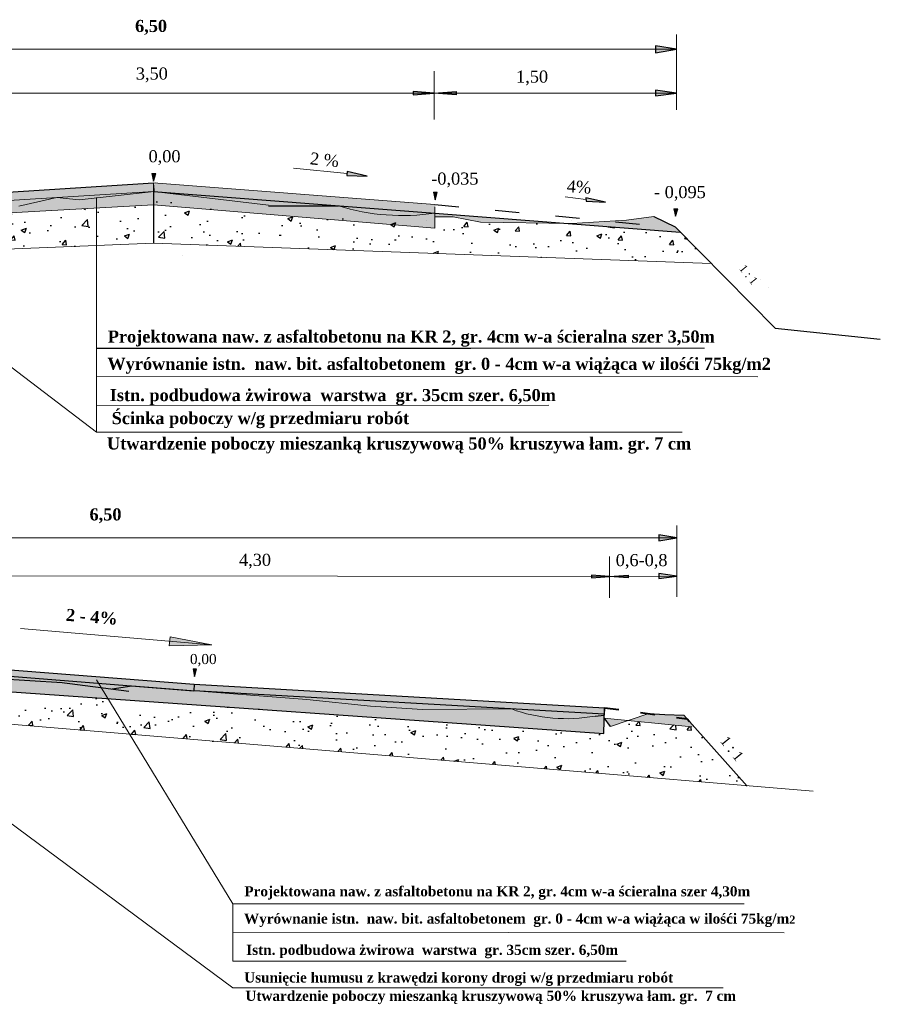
# Model space of a CAD drawing. Header units: millimetres. Extents: x 86 to 455, y 484 to 731.
import ezdxf

# ---------------------------------------------------------------- set-up
doc = ezdxf.new("R2010")
doc.units = ezdxf.units.MM
doc.linetypes.add('ACAD_ISO03W100', pattern=[30, 12, -18])
pattern_1 = [(37.50000000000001, (-17.79225462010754, 0), (-1.600031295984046, 48.94132373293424), [0, -38.608, 0, -43.18, 0, -41.275]), (7.499999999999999, (-17.79225462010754, 0), (44.95232831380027, 71.68251005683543), [0, -20.828, 0, -34.798, 0, -13.335]), (327.5, (-49.03425462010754, 0), (79.0992370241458, 0.1437184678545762), [0, -12.7, 0, -45.72, 0, -59.69]), (317.5, (-49.03425462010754, 0), (76.35564524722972, 22.29293232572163), [0, -6.35, 0, -29.972, 0, -34.29])]
pattern_2 = [(49.99999999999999, (-17.79225462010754, 0), (12.75292682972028, -1.115735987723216), [1.3335, -14.6685]), (355, (-17.79225462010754, 0), (-2.467039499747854, 13.37397916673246), [1.0668, -11.7348408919]), (100.4514447, (-16.72951413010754, -0.092977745), (10.28588729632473, 12.25824263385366), [1.133300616, -12.466317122]), (46.18420000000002, (-17.79225462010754, 3.556), (18.9755328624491, -2.942962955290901), [2.000249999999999, -22.00275]), (96.63555760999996, (-16.21096162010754, 3.310755), (16.61828938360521, 17.31982872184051), [1.6999516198, -18.6994925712]), (351.1841511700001, (-17.79225462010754, 3.556), (16.61828938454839, 17.31982872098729), [1.6001976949, -17.6021812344]), (21, (-16.01425462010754, 2.667), (10.61300738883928, -7.158563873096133), [1.3335, -14.6685]), (326.0000000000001, (-16.01425462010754, 2.667), (4.326141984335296, 12.89315762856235), [1.0668, -11.7348]), (71.45144499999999, (-15.12983733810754, 2.070453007), (14.93914934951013, 5.734593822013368), [1.133300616, -12.466295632]), (37.50000000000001, (-17.79225462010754, 0), (0.2162022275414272, 5.918852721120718), [0, -11.59256, 0, -11.9126, 0, -11.77925]), (7.499999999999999, (-17.79225462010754, 0), (4.677376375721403, 7.012640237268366), [0, -6.79196, 0, -11.32586, 0, -4.489450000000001]), (327.5, (-21.75719462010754, 0), (9.491341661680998, -0.4010120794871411), [0, -4.445, 0, -13.8684, 0, -18.4023]), (317.5, (-23.53519462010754, 0), (10.36904269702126, 1.779854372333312), [0, -5.7785, 0, -9.210040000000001, 0, -13.0683])]
pattern_3 = [(49.99999999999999, (0, 0), (12.75292682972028, -1.115735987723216), [1.3335, -14.6685]), (355, (0, 0), (-2.467039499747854, 13.37397916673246), [1.0668, -11.7348408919]), (100.4514447, (1.06274049, -0.092977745), (10.28588729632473, 12.25824263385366), [1.133300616, -12.466317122]), (46.18420000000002, (0, 3.556), (18.9755328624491, -2.942962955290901), [2.00025, -22.00275]), (96.63555760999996, (1.581293, 3.310755), (16.61828938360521, 17.31982872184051), [1.6999516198, -18.6994925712]), (351.1841511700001, (0, 3.556), (16.61828938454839, 17.31982872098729), [1.6001976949, -17.6021812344]), (21, (1.778, 2.667), (10.61300738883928, -7.158563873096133), [1.3335, -14.6685]), (326.0000000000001, (1.778, 2.667), (4.326141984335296, 12.89315762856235), [1.0668, -11.7348]), (71.45144499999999, (2.662417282, 2.070453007), (14.93914934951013, 5.734593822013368), [1.133300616, -12.466295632]), (37.50000000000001, (0, 0), (0.2162022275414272, 5.918852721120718), [0, -11.59256, 0, -11.9126, 0, -11.77925]), (7.499999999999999, (0, 0), (4.677376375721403, 7.012640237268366), [0, -6.79196, 0, -11.32586, 0, -4.489450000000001]), (327.5, (-3.96494, 0), (9.491341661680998, -0.4010120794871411), [0, -4.445, 0, -13.8684, 0, -18.4023]), (317.5, (-5.742940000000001, 0), (10.36904269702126, 1.779854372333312), [0, -5.7785, 0, -9.210040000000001, 0, -13.0683])]

msp = doc.modelspace()

# ---------------------------------------------------------------- hatches: boundary and pattern name
for points in [[(404.1557955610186, 723.7399739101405), (398.9251593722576, 724.5632510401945), (398.9251593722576, 722.879315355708)], [(404.1557955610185, 712.8162603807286), (398.9281167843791, 713.6128985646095), (398.9281167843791, 712.1480830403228)], [(275.0107268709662, 692.9002808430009), (274.0549551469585, 692.900280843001), (274.4701483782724, 691.0315093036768)], [(322.4458013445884, 693.4323423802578), (322.434062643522, 692.4551043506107), (327.4031967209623, 692.2990206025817)], [(344.8288868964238, 688.278212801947), (343.8731151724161, 688.2782128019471), (344.28830840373, 686.4094412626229)], [(381.6817056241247, 686.927375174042), (381.7136730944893, 686.0558879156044), (386.5443236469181, 685.8070471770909)], [(404.4727090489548, 684.1813529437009), (403.5169373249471, 684.181352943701), (403.932130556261, 682.3125814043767)], [(404.2103562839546, 602.588348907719), (399.7643155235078, 603.2881344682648), (399.7643155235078, 601.8567891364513)], [(404.2103562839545, 593.0398386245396), (399.766829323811, 593.7169810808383), (399.766829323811, 592.4718878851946)], [(285.1219756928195, 570.0462953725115), (284.309569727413, 570.0462953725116), (284.6624839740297, 568.1975628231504)]]:
    msp.add_hatch(color=256).paths.add_polyline_path(points)
h = msp.add_hatch(color=256)
h.paths.add_polyline_path([(338.866096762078, 713.2307567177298), (338.866096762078, 712.8162603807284), (344.063702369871, 712.8162603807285)])
h.paths.add_polyline_path([(344.0637023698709, 712.8162603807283), (338.866096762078, 712.8162603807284), (338.8660967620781, 712.4144693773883)])
h = msp.add_hatch(color=256)
h.paths.add_polyline_path([(349.5333039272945, 713.2562513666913), (344.0637023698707, 712.8162603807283), (349.5333039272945, 712.8162603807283)])
h.paths.add_polyline_path([(349.5333039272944, 712.8162603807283), (344.0637023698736, 712.8162603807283), (349.5333039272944, 712.4124462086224)])
at = {"linetype": 'ACAD_ISO03W100', "lineweight": 30, "ltscale": 0.5}
h = msp.add_hatch(color=25, dxfattribs=at)
h.dxf.hatch_style = 1
h.paths.add_polyline_path([(204.7013422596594, 686.1136871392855), (204.8458655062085, 684.0802878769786), (274.4596526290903, 688.4701268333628), (274.4720648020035, 690.5989925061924)])
at = {"lineweight": 30, "ltscale": 0.5}
h = msp.add_hatch(color=25, dxfattribs=at)
h.dxf.hatch_style = 1
h.paths.add_polyline_path([(344.2303378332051, 683.0978594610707), (344.2356050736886, 685.2478207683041), (274.4720648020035, 690.5989925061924), (274.4596526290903, 688.4701268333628)])
at = {"linetype": 'ACAD_ISO03W100', "lineweight": 30, "ltscale": 0.5}
h = msp.add_hatch(color=256, dxfattribs=at)
h.dxf.hatch_style = 1
h.paths.add_polyline_path([(260.2905635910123, 684.3801874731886), (260.2899727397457, 686.8736023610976), (256.0634507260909, 686.4067577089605), (250.4780506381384, 686.957849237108), (241.1107493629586, 684.821649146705), (225.0254605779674, 685.1187099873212), (212.8594819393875, 683.1343151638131), (204.8783004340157, 683.6239380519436), (205.0503052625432, 681.2038810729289)])
h = msp.add_hatch(color=22, dxfattribs=at)
h.dxf.hatch_style = 1
h.paths.add_polyline_path([(250.4780506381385, 686.957849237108), (256.0634507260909, 686.4067577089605), (274.4596526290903, 688.438728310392), (274.4596526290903, 688.4701268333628)])
h.paths.add_polyline_path([(224.4619849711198, 685.3172785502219), (241.1107493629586, 684.821649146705), (250.4780506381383, 686.957849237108)])
h = msp.add_hatch(color=256, dxfattribs=at)
h.dxf.hatch_style = 1
h.paths.add_polyline_path([(274.4596526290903, 685.1949079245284), (274.4596526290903, 686.1439112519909), (274.4596526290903, 688.438728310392), (260.2899727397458, 686.8736023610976), (260.2905635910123, 684.3801874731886)])
at = {"lineweight": 30, "ltscale": 0.5}
h = msp.add_hatch(color=22, dxfattribs=at)
h.dxf.hatch_style = 1
h.paths.add_polyline_path([(274.4596526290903, 688.4701268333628), (302.9356211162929, 684.9378255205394), (320.8671993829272, 684.8967958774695)])
h = msp.add_hatch(color=256, dxfattribs=at)
h.dxf.hatch_style = 1
edge = h.paths.add_edge_path()
edge.add_arc((337.460938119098, 752.7289788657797), 69.95939938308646, 255.8295311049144, 275.5527326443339, ccw=False)
edge.add_line((320.3343393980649, 684.8983281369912), (302.9517992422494, 685.0735349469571))
edge.add_line((302.9517992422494, 685.0735349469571), (274.4596526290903, 688.4701268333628))
edge.add_line((274.4596526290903, 688.4701268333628), (274.4596526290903, 685.1949079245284))
edge.add_line((274.4596526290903, 685.1949079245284), (344.2180249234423, 679.3580921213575))
edge.add_line((344.2180249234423, 679.3580921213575), (344.2303378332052, 683.0978594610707))
at = {"linetype": 'ACAD_ISO03W100', "lineweight": 30, "ltscale": 0.5}
h = msp.add_hatch(dxfattribs=at)
h.set_pattern_fill('AR-CONC', color=256, scale=0.07)
h.set_pattern_definition(pattern_3)
h.paths.add_polyline_path([(274.4596526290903, 685.1949079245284), (260.2905635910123, 684.3801874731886), (260.2927605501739, 675.1089359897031), (274.4596526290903, 675.6896106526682)])
h.paths.add_polyline_path([(190.6630344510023, 681.8903752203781), (166.7422709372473, 678.9140635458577), (163.1809100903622, 679.8393422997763), (133.8382017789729, 676.8526397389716), (128.4314360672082, 669.7041845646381), (202.6496777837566, 672.7462528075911)])
h = msp.add_hatch(dxfattribs=at)
h.set_pattern_fill('AR-CONC', color=256, scale=0.07)
h.set_pattern_definition(pattern_3)
h.paths.add_polyline_path([(260.2905635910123, 684.3801874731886), (205.0503052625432, 681.2038810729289), (204.8783004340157, 683.6239380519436), (204.6890662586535, 683.6355470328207), (190.6630344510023, 681.8903752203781), (202.6496777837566, 672.7462528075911), (260.2927605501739, 675.1089359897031)])
at = {"lineweight": 30, "ltscale": 0.5}
h = msp.add_hatch(dxfattribs=at)
h.set_pattern_fill('AR-CONC', color=256, scale=0.07)
h.set_pattern_definition(pattern_3)
h.paths.add_polyline_path([(405.0498773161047, 678.4148206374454), (378.0690851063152, 680.4923124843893), (355.5530793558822, 680.864047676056), (348.7486650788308, 682.1453400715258), (344.2272017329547, 682.1453400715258), (344.2202947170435, 680.0474904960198), (274.4596526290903, 686.1439112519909), (274.4596526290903, 675.6896106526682), (412.7751092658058, 670.5897885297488)])
h = msp.add_hatch(color=22, dxfattribs=at)
h.dxf.hatch_style = 1
edge = h.paths.add_edge_path()
edge.add_arc((336.2321867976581, 736.4208697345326), 53.9195126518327, 252.8518139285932, 278.5304498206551)
edge.add_line((344.230337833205, 683.0978594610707), (320.3343393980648, 684.8983281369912))
h = msp.add_hatch(color=43, dxfattribs=at)
h.dxf.hatch_style = 1
h.paths.add_polyline_path([(378.0690851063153, 680.4923124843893), (344.2303378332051, 683.0978594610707), (344.2272017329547, 682.1453400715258), (348.7486650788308, 682.1453400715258), (355.5530793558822, 680.864047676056)])
h = msp.add_hatch(color=75, dxfattribs=at)
h.dxf.hatch_style = 1
h.paths.add_polyline_path([(398.4821792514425, 682.2560981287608), (391.7626946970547, 681.3777863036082), (378.0690851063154, 680.4923124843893), (405.0498773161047, 678.4148206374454), (403.8159277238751, 679.6647112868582)])
h = msp.add_hatch(color=256)
h.paths.add_polyline_path([(383.1016968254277, 593.3182363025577), (383.1016968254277, 592.9659144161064), (387.5196615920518, 592.9659144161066)])
h.paths.add_polyline_path([(387.5196615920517, 592.9659144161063), (383.1016968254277, 592.9659144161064), (383.1016968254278, 592.6243920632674)])
h = msp.add_hatch(color=256)
h.paths.add_polyline_path([(392.1688229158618, 593.339906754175), (387.5196615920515, 592.9659144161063), (392.1688229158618, 592.9659144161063)])
h.paths.add_polyline_path([(392.1688229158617, 592.9659144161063), (387.519661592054, 592.9659144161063), (392.1688229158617, 592.6226723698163)])
at = {"lineweight": 5}
h = msp.add_hatch(color=256, dxfattribs=at)
h.dxf.hatch_style = 1
h.paths.add_polyline_path([(278.5542748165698, 578.018240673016), (278.4600925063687, 576.967054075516), (288.8846862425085, 576.0766281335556)])
h.paths.add_polyline_path([(278.4600925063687, 576.967054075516), (278.3580437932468, 575.828069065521), (288.8846862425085, 576.0766281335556)])
at = {"lineweight": 30}
h = msp.add_hatch(dxfattribs=at)
h.set_pattern_fill('AR-SAND')
h.set_pattern_definition(pattern_1)
h.paths.add_polyline_path([(421.5563116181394, 541.1049475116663), (407.3632463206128, 557.0432281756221), (391.849899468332, 558.174391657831), (387.2305130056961, 557.4785001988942), (386.2128742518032, 558.5633822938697), (386.0913415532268, 554.0836155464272), (214.3262801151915, 566.1485768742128), (214.3638444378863, 566.9367851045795), (193.0387271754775, 570.9899568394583), (152.437010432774, 572.9332036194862), (143.3666530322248, 564.3480371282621)])
h = msp.add_hatch(color=25, dxfattribs=at)
h.dxf.hatch_style = 1
h.paths.add_polyline_path([(214.5935155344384, 571.7559495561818), (214.5172265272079, 570.1551853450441), (269.0763587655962, 565.8649383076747), (269.0899402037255, 565.8642239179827), (284.443042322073, 564.6565821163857), (284.5190816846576, 566.2521080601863)])
h = msp.add_hatch(color=256, dxfattribs=at)
h.dxf.hatch_style = 1
h.paths.add_polyline_path([(285.036930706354, 564.5741458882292), (285.2084915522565, 562.8932070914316), (284.9002994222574, 561.1913823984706), (245.1530067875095, 563.9832746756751), (252.3134123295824, 566.6367493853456), (263.2450834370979, 565.3148437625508), (269.1141215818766, 565.7270223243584)])
edge = h.paths.add_edge_path()
edge.add_arc((226.9130537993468, 575.2210991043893), 7.697360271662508, 232.1174541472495, 289.15472817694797, ccw=False)
edge.add_line((222.1865298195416, 569.1457944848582), (217.1591060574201, 568.9289629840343))
edge.add_line((217.1591060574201, 568.9289629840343), (214.5092896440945, 569.962350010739))
edge.add_line((214.5092896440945, 569.962350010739), (214.3262801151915, 566.1485768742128))
edge.add_line((214.3262801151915, 566.1485768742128), (245.1530067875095, 563.9832746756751))
edge.add_line((245.1530067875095, 563.9832746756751), (252.3952390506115, 566.6639918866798))
edge.add_line((252.3952390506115, 566.6639918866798), (229.4387143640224, 567.9498960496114))
h = msp.add_hatch(color=22, dxfattribs=at)
h.dxf.hatch_style = 1
edge = h.paths.add_edge_path()
edge.add_line((229.4387143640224, 567.9498960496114), (269.077851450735, 565.8648209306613))
edge.add_line((269.077851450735, 565.8648209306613), (214.5172265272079, 570.1551853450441))
edge.add_line((214.5172265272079, 570.1551853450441), (214.5092896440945, 569.962350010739))
edge.add_line((214.5092896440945, 569.962350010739), (217.1591060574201, 568.9289629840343))
edge.add_line((217.1591060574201, 568.9289629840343), (222.1865298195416, 569.1457944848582))
edge.add_arc((226.9452325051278, 575.4162376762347), 7.871703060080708, 232.804770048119, 288.4674122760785)
h = msp.add_hatch(color=22, dxfattribs=at)
h.dxf.hatch_style = 1
h.paths.add_polyline_path([(269.0900355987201, 565.8638628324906), (269.0763587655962, 565.8649383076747), (251.1812860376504, 566.8062270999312), (268.3301112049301, 564.5185703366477)])
h = msp.add_hatch(dxfattribs=at)
h.set_pattern_fill('AR-SAND', color=256)
h.set_pattern_definition(pattern_1)
h.paths.add_polyline_path([(341.7980364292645, 557.1948245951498), (214.3348285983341, 566.1479764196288), (213.9851682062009, 558.4477729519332), (341.571087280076, 547.7878118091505)])
h = msp.add_hatch(dxfattribs=at)
h.set_pattern_fill('AR-CONC', color=256, scale=0.07)
h.set_pattern_definition(pattern_2)
h.paths.add_polyline_path([(341.7980364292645, 557.1948245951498), (214.3348285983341, 566.1479764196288), (213.9851682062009, 558.4477729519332), (341.571087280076, 547.7878118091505)])
h = msp.add_hatch(color=25, dxfattribs=at)
h.dxf.hatch_style = 1
edge = h.paths.add_edge_path()
edge.add_line((386.1837908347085, 558.8293090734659), (386.2638910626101, 560.443891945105))
edge.add_line((386.2638910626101, 560.443891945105), (284.5190816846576, 566.2521080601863))
edge.add_line((284.5190816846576, 566.2521080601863), (284.443042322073, 564.6565821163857))
edge.add_line((284.443042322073, 564.6565821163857), (284.7262016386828, 564.6343094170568))
edge.add_line((284.7262016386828, 564.6343094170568), (362.8367780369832, 560.1651324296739))
edge.add_line((362.8367780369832, 560.1651324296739), (363.6614672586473, 560.1192783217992))
edge.add_arc((363.7236488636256, 560.0591872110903), 0.08647250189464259, 36.31863412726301, 135.9794894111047, ccw=False)
edge.add_line((363.7933228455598, 560.1104027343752), (386.1837908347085, 558.8293090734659))
h = msp.add_hatch(color=22, dxfattribs=at)
h.dxf.hatch_style = 1
h.paths.add_polyline_path([(328.3022954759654, 560.8566417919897), (341.2846692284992, 559.7585145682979), (363.2511787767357, 560.1427776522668), (284.726201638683, 564.6343094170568), (299.5909148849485, 563.4650832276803), (312.4988785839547, 562.4497707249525)])
h = msp.add_hatch(color=256, dxfattribs=at)
h.dxf.hatch_style = 1
h.paths.add_polyline_path([(328.3022954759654, 560.8566417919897), (312.4988785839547, 562.4497707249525), (299.5909148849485, 563.4650832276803), (285.0030206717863, 564.6125354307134), (284.8785209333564, 561.1929121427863), (341.7980364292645, 557.1948245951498), (341.8677495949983, 560.0176244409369), (341.2054464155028, 560.0069553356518)])
h = msp.add_hatch(color=256, dxfattribs=at)
h.dxf.hatch_style = 1
edge = h.paths.add_edge_path()
edge.add_line((386.0913415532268, 554.0836155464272), (386.2127071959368, 558.5572245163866))
edge.add_line((386.2127071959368, 558.5572245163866), (386.1927461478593, 558.5848404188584))
edge.add_line((386.1927461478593, 558.5848404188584), (383.9687518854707, 558.3702347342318))
edge.add_arc((376.8288405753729, 597.367478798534), 39.64547109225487, 249.8843346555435, 280.37523484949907, ccw=False)
edge.add_line((363.1941112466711, 560.1403712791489), (341.8677495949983, 560.0176244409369))
edge.add_line((341.8677495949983, 560.0176244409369), (341.7980364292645, 557.1948245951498))
edge.add_line((341.7980364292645, 557.1948245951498), (386.0913415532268, 554.0836155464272))
h = msp.add_hatch(color=22, dxfattribs=at)
h.dxf.hatch_style = 1
edge = h.paths.add_edge_path()
edge.add_line((383.9687518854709, 558.3702347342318), (386.2048198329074, 558.5828512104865))
edge.add_line((386.2048198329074, 558.5828512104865), (386.1837908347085, 558.8293090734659))
edge.add_line((386.1837908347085, 558.8293090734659), (363.2017158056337, 560.1460158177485))
edge.add_line((363.2017158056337, 560.1460158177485), (363.1875677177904, 560.1460158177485))
edge.add_arc((376.8309346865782, 597.3239176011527), 39.60224543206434, 249.8481167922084, 280.3836048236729)
h = msp.add_hatch(dxfattribs=at)
h.set_pattern_fill('AR-CONC', color=256, scale=0.07)
h.set_pattern_definition(pattern_2)
h.paths.add_polyline_path([(408.5971808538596, 555.6575659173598), (392.2112194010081, 557.2832651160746), (387.7401822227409, 556.4439786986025), (386.1459003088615, 557.8970488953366), (386.0913415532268, 554.0836155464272), (341.7980364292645, 557.1948245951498), (341.571087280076, 547.7878118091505), (421.5563116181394, 541.1049475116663)])
h = msp.add_hatch(color=43, dxfattribs=at)
h.dxf.hatch_style = 1
h.paths.add_polyline_path([(386.2047886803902, 557.9148784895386), (386.2048198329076, 557.9158599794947), (387.7401822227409, 555.7770425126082), (392.2112194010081, 557.2832651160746)])
h = msp.add_hatch(color=75, dxfattribs=at)
h.dxf.hatch_style = 1
h.paths.add_polyline_path([(397.2883532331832, 558.9936722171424), (392.2112194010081, 557.2832651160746), (408.6103486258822, 555.6427790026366), (405.9766523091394, 558.6003213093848), (401.2360498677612, 558.7444729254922)])

# ---------------------------------------------------------------- linework, layer by layer
at = {"lineweight": 5}
for p, q in [((404.1557955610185, 727.3702179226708), (404.1557955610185, 708.7515360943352)), ((140.6481614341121, 723.7399739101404), (404.1557955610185, 723.7399739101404)), ((344.0637023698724, 706.338701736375), (344.0637023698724, 718.3433228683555)), ((134.8328564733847, 712.8162603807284), (404.1557955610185, 712.8162603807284)), ((309.1979504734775, 694.2275715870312), (322.4458013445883, 692.8878802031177)), ((204.8455857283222, 684.080270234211), (274.4596526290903, 688.4701268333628)), ((260.2899404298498, 687.0099513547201), (260.3037425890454, 628.7643129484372)), ((376.5656871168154, 687.1007265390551), (381.6977262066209, 686.490627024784)), ((190.2814458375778, 682.1814736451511), (260.3037425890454, 628.7643129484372)), ((292.3805735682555, 649.6069349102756), (411.0464426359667, 649.6069349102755)), ((260.283805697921, 642.5910854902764), (424.3354354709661, 642.4661874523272)), ((260.2999543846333, 635.3906864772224), (372.4807337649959, 635.4711418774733)), ((405.5437244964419, 628.764312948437), (260.3037425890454, 628.7643129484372)), ((404.2103562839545, 605.6384387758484), (404.2103562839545, 587.9532241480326)), ((152.437010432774, 602.5153782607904), (404.2103562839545, 602.5883489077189)), ((387.519661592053, 587.7233433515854), (387.519661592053, 597.9272713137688)), ((152.4371131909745, 593.230532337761), (404.210459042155, 592.9471266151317)), ((241.4558728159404, 580.1278023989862), (288.8846862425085, 576.0766281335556)), ((278.3580437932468, 575.828069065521), (278.5542748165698, 578.018240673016)), ((278.5542748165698, 578.018240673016), (288.8846862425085, 576.0766281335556)), ((288.8846862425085, 576.0766281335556), (278.3580437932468, 575.828069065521)), ((288.8846862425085, 576.0766281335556), (288.8846862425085, 576.0766281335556)), ((183.814897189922, 572.7696569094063), (294.1600309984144, 490.9356771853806)), ((260.3002560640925, 567.3179445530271), (294.1243593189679, 511.778299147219)), ((269.0899402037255, 565.8642239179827), (299.5909148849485, 563.4650832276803)), ((299.5909148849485, 563.4650832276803), (312.4988785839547, 562.4497707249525)), ((312.4988785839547, 562.4497707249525), (328.3022954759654, 560.8566417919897)), ((341.1278920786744, 560.015406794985), (328.3022954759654, 560.8566417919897)), ((363.1941112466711, 560.1403712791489), (341.1278920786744, 560.015406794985)), ((386.2048198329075, 557.8910864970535), (407.9570091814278, 555.6898600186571)), ((397.2883532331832, 558.9936722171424), (387.7401822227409, 555.7770425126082)), ((405.9766523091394, 558.6003213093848), (421.6905567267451, 540.954195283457)), ((294.1243593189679, 511.778299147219), (420.9027125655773, 511.778299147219)), ((294.1243593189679, 511.778299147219), (294.1562427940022, 497.5620507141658)), ((294.1400941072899, 504.7624497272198), (430.822123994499, 504.6390448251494)), ((294.1562427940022, 497.5620507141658), (391.6364133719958, 497.6189103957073)), ((294.1600309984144, 490.9356771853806), (415.7360878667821, 490.9356771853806))]:
    msp.add_line(p, q, dxfattribs=at)
for p, q in [((404.1557955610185, 723.7399739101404), (398.9251593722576, 724.5632510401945)), ((398.9251593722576, 724.5632510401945), (398.9251593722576, 722.8793153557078)), ((398.9251593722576, 722.8793153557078), (404.1557955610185, 723.7399739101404)), ((404.1557955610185, 723.7399739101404), (404.1557955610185, 723.7399739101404)), ((344.0637023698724, 712.8162603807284), (338.866096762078, 713.2307567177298)), ((338.866096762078, 713.2307567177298), (338.866096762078, 712.4144693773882)), ((344.0637023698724, 712.8162603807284), (349.5333039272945, 713.2562513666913)), ((349.5333039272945, 713.2562513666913), (349.5333039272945, 712.4124462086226)), ((404.1557955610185, 712.8162603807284), (398.9281167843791, 713.6128985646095)), ((398.9281167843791, 713.6128985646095), (398.9281167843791, 712.1480830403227)), ((404.1557955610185, 714.7344335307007), (404.1557955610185, 714.7344335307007)), ((338.866096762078, 712.4144693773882), (344.0637023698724, 712.8162603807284)), ((349.5333039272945, 712.4124462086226), (344.0637023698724, 712.8162603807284)), ((344.0637023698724, 712.8162603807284), (344.0637023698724, 712.8162603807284)), ((398.9281167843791, 712.1480830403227), (404.1557955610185, 712.8162603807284)), ((274.0549551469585, 692.900280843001), (274.4701483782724, 691.0315093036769)), ((274.0549551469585, 692.900280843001), (275.0107268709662, 692.900280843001)), ((274.4701483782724, 691.0315093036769), (275.0107268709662, 692.900280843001)), ((322.4458013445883, 693.4323423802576), (322.434062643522, 692.4551043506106)), ((322.434062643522, 692.4551043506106), (327.4031967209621, 692.2990206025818)), ((327.4031967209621, 692.2990206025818), (322.4458013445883, 693.4323423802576)), ((274.4596526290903, 690.0701268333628), (274.5126558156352, 688.4736969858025)), ((274.4596526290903, 689.2605927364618), (274.4596526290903, 689.2605927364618)), ((274.9375385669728, 690.8152001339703), (274.9375385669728, 690.8152001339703)), ((343.8731151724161, 688.2782128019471), (344.28830840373, 686.409441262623)), ((343.8731151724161, 688.2782128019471), (344.8288868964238, 688.2782128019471)), ((344.2858766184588, 686.3710006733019), (344.2858766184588, 686.3710006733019)), ((344.28830840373, 686.409441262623), (344.8288868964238, 688.2782128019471)), ((386.5443236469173, 685.8070471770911), (381.6817056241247, 686.9273751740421)), ((381.6817056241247, 686.9273751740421), (381.7136730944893, 686.0558879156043)), ((302.9356211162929, 684.9378255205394), (320.334339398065, 684.9378255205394)), ((381.7136730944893, 686.0558879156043), (386.5443236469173, 685.8070471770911)), ((403.5169373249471, 684.181352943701), (403.932130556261, 682.3125814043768)), ((403.5169373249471, 684.181352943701), (404.4727090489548, 684.181352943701)), ((403.932130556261, 682.3125814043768), (404.4727090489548, 684.181352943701)), ((342.201745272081, 681.2419176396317), (342.201745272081, 681.2753960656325)), ((342.201745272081, 681.2753960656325), (342.201745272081, 681.2419176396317)), ((342.201745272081, 681.2419176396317), (342.201745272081, 681.2419176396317)), ((342.201745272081, 681.2419176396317), (342.201745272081, 681.2419176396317)), ((281.587738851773, 672.4832798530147), (281.587738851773, 672.4832798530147)), ((424.8615765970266, 666.6693166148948), (424.8615765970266, 666.6693166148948)), ((424.8615765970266, 666.6693166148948), (424.8615765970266, 666.6693166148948)), ((424.8615765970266, 666.6693166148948), (424.8615765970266, 666.6693166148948)), ((424.8615765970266, 666.6693166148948), (424.8615765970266, 666.6693166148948)), ((424.8615765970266, 666.6693166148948), (424.8615765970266, 666.6693166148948)), ((424.8615765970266, 666.6693166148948), (424.8615765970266, 666.6693166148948)), ((424.8615765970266, 666.6693166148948), (424.8615765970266, 666.6693166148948)), ((426.9209281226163, 664.6216578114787), (426.9209281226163, 664.6216578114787)), ((426.9209281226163, 664.6216578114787), (426.9209281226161, 664.6216578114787)), ((260.268070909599, 649.6069349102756), (353.1661204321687, 649.6069349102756)), ((404.2103562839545, 602.5883489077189), (399.7643155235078, 603.2881344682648)), ((399.7643155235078, 603.2881344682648), (399.7643155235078, 601.8567891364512)), ((399.7643155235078, 601.8567891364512), (404.2103562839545, 602.5883489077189)), ((404.2103562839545, 602.5883489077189), (404.2103562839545, 602.5883489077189)), ((404.2103562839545, 593.0398386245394), (399.766829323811, 593.7169810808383)), ((399.766829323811, 593.7169810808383), (399.766829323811, 592.4718878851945)), ((387.519661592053, 592.9659144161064), (383.1016968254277, 593.3182363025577)), ((383.1016968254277, 593.3182363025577), (383.1016968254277, 592.6243920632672)), ((383.1016968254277, 592.6243920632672), (387.519661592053, 592.9659144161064)), ((387.519661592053, 592.9659144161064), (392.1688229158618, 593.339906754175)), ((392.1688229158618, 592.6226723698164), (387.519661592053, 592.9659144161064)), ((387.519661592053, 592.9659144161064), (387.519661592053, 592.9659144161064)), ((392.1688229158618, 593.339906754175), (392.1688229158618, 592.6226723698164)), ((399.766829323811, 592.4718878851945), (404.2103562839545, 593.0398386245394)), ((284.309569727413, 570.0462953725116), (284.6624839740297, 568.1975628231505)), ((284.309569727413, 570.0462953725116), (285.1219756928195, 570.0462953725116)), ((284.6624839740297, 568.1975628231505), (285.1219756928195, 570.0462953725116))]:
    msp.add_line(p, q)
at = {"color": 25, "lineweight": 25}
msp.add_line((204.7013422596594, 686.1136871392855), (274.4720648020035, 690.5989925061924), dxfattribs=at)
at = {"color": 22, "lineweight": 5, "ltscale": 0.5}
for p, q in [((274.4720648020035, 690.5989925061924), (274.4596526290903, 688.4701268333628)), ((344.2356050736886, 685.2478207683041), (274.4720648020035, 690.5989925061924)), ((344.2180249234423, 679.3580921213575), (344.2356050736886, 684.6976644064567))]:
    msp.add_line(p, q, dxfattribs=at)
at = {"lineweight": 5, "ltscale": 0.5}
for p, q in [((250.4780506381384, 686.957849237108), (241.1107493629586, 684.821649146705)), ((256.0634507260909, 686.4067577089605), (250.4780506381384, 686.957849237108)), ((256.0634507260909, 686.4067577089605), (274.5963655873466, 688.4538290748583)), ((302.9517992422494, 685.0735349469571), (274.4596526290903, 688.4701268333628)), ((348.7486650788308, 682.1453400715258), (344.2271970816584, 682.1453400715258)), ((355.5530793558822, 680.864047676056), (348.7486650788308, 682.1453400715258)), ((391.7626946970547, 681.3777863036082), (378.0690851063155, 680.4923124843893)), ((378.1307564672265, 681.2932504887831), (378.1307564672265, 681.2932504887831)), ((398.4821792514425, 682.2560981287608), (391.7626946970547, 681.3777863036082)), ((378.0690851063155, 680.4923124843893), (355.5530793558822, 680.864047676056))]:
    msp.add_line(p, q, dxfattribs=at)
at = {"color": 22, "lineweight": 30, "ltscale": 0.5}
for p, q in [((274.4596526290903, 688.4701268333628), (344.2303378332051, 683.0978594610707)), ((274.4596526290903, 688.4701268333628), (274.4596526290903, 686.1439112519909)), ((344.2303378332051, 683.0978594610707), (405.0498773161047, 678.4148206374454))]:
    msp.add_line(p, q, dxfattribs=at)
at = {"color": 22, "lineweight": 13}
msp.add_line((205.0503052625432, 681.2038810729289), (274.4596526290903, 685.1949079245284), dxfattribs=at)
at = {"lineweight": 30, "ltscale": 0.5}
msp.add_line((274.4596526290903, 686.1439112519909), (274.4596526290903, 675.6896106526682), dxfattribs=at)
at = {"lineweight": 13}
msp.add_line((274.4596526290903, 685.1949079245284), (344.2180249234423, 679.3580921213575), dxfattribs=at)
at = {"color": 2, "linetype": 'ACAD_ISO03W100', "lineweight": 30, "ltscale": 0.5}
msp.add_line((344.2356050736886, 685.2478207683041), (403.948781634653, 679.5461812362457), dxfattribs=at)
at = {"lineweight": 25}
for p, q in [((398.4821792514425, 682.2560981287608), (403.8159277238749, 679.6647112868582)), ((403.815927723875, 679.6647112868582), (428.6148204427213, 654.5454484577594)), ((428.6148204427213, 654.5454484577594), (454.6762803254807, 651.8693416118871))]:
    msp.add_line(p, q, dxfattribs=at)
at = {"lineweight": 15}
for p, q in [((128.4314360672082, 669.7041845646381), (274.4596526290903, 675.6896106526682)), ((274.4596526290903, 675.6896106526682), (412.775109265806, 670.5897885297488))]:
    msp.add_line(p, q, dxfattribs=at)
at = {"color": 22, "lineweight": 30}
for p, q in [((214.5935155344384, 571.7559495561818), (284.5190816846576, 566.2521080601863)), ((214.5172265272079, 570.1551853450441), (284.4457254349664, 564.6563710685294)), ((251.1375955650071, 566.8120554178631), (268.3301112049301, 564.5185703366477)), ((264.1793124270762, 565.1398872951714), (269.0911589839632, 565.8658515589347)), ((284.5190816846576, 566.2521080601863), (284.443042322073, 564.6565821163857)), ((386.1837908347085, 558.8293090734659), (284.4457254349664, 564.6563710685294)), ((284.5190816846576, 566.2521080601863), (386.2638910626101, 560.443891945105)), ((386.2638910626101, 560.443891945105), (386.2048198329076, 558.582796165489)), ((386.129099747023, 558.8347667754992), (386.1096840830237, 558.5684905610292))]:
    msp.add_line(p, q, dxfattribs=at)
at = {"lineweight": 30}
for p, q in [((251.8107997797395, 566.652083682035), (229.4387143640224, 567.9498960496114)), ((214.3262801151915, 566.1485768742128), (386.0913415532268, 554.0836155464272)), ((386.0913415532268, 554.0836155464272), (386.2638910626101, 560.443891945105)), ((383.9687518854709, 558.3702347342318), (386.2048198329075, 558.5860054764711)), ((387.7401822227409, 555.7770425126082), (386.1927461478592, 557.9179042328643)), ((397.2883532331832, 558.9936722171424), (401.2360498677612, 558.7444729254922)), ((401.2360498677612, 558.7444729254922), (405.9766523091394, 558.6003213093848))]:
    msp.add_line(p, q, dxfattribs=at)
at = {"lineweight": 5, "ltscale": 0.06}
msp.add_line((143.1722066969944, 564.3584042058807), (438.0107197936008, 539.7301613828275), dxfattribs=at)
at = {"color": 2, "linetype": 'ACAD_ISO03W100', "lineweight": 40, "ltscale": 0.3}
msp.add_line((386.2638910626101, 560.443891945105), (406.8038996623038, 557.6713535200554), dxfattribs=at)
at = {"color": 2, "linetype": 'ACAD_ISO03W100', "lineweight": 40, "ltscale": 0.5}
msp.add_line((406.8038996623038, 557.6713535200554), (407.3632463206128, 557.0432281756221), dxfattribs=at)
at = {"lineweight": 5, "ltscale": 0.5}
msp.add_arc((336.232186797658, 736.4208697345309), 53.91951265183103, 252.8518139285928, 278.5304498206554, dxfattribs=at)
at = {"lineweight": 5}
msp.add_arc((376.8288405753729, 597.367478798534), 39.64547109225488, 249.8843346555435, 280.3752348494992, dxfattribs=at)

# ---------------------------------------------------------------- texts
at = {"attachment_point": 1}
for s, insert, char_height, width in [('{\\fTimes New Roman|b1|i0|c238|p18;6,50}', (269.8896149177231, 731.0163138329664), 3, 11.91413528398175), ('{\\fTimes New Roman|b0|i0|c238|p18;3,50}', (270.0839529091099, 719.2162642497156), 3, 10.8317034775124), ('{\\fTimes New Roman|b0|i0|c238|p18;1,50}', (364.3694627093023, 718.457224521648), 3, 8.636651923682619), ('{\\fTimes New Roman|b0|i0|c238|p18;0,00}', (273.2346139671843, 698.7042087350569), 3, 6.346848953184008), ('{\\fTimes New Roman|b0|i0|c238|p18;-0,035}', (343.3364495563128, 693.1655332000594), 3, 12.88532560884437), ('{\\fTimes New Roman|b0|i0|c238|p18;- 0,095}', (398.5711257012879, 689.821122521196), 3, 13.25506876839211), ('{\\fTimes New Roman|b1|i0|c238|p18;Projektowana naw. z asfaltobetonu na KR 2, gr. 4cm w-a ścieralna szer 3,50m}', (263.1222966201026, 653.9884005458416), 3, 148.4958987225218), ('{\\fTimes New Roman|b1|i0|c238|p18;Wyrównanie istn.  naw. bit. asfaltobetonem  gr. 0 - 4cm w-a wiążąca w ilośći 75kg/m\\Q1;2}', (263.0310914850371, 647.2293866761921), 3, 163.6006621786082), ('{\\fTimes New Roman|b1|i0|c238|p18;Istn. podbudowa żwirowa  warstwa  gr. 35cm szer. 6,50m}', (263.6150864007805, 639.4747777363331), 3, 111.4801704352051), ('{\\fTimes New Roman|b1|i0|c238|p18;\\H1.2x;Ścinka poboczy w/g przedmiaru robót\\H0.83333x; }', (264.0890217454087, 633.7653757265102), 2.5, 82.4557943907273), ('{\\fTimes New Roman|b1|i0|c238|p18;Utwardzenie poboczy mieszanką kruszywową 50% kruszywa łam. gr. 7 cm }', (262.923853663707, 627.4724369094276), 3, 150.7356140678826), ('{\\fTimes New Roman|b1|i0|c238|p18;6,50}', (258.5974717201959, 609.888412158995), 3, 11.91413528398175), ('{\\fTimes New Roman|b0|i0|c238|p18;4,30}', (295.670039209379, 598.6140318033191), 3, 10.8317034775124), ('{\\fTimes New Roman|b0|i0|c238|p18;0,6-0,8}', (389.0755380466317, 598.5473264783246), 3, 12.57871821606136), ('{\\fTimes New Roman|b0|i0|c238|p18;0,00}', (283.4947247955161, 573.7703111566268), 2.5, 5.394821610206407), ('{\\fTimes New Roman|b1|i0|c238|p18;\\H1.25x;Projektowana naw. z asfaltobetonu na KR 2, gr. 4cm w-a ścieralna szer 4,30m}', (296.9785850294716, 516.159764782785), 2, 125.6291771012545), ('{\\fTimes New Roman|b1|i0|c238|p18;Istn. podbudowa żwirowa  warstwa  gr. 35cm szer. 6,50m}', (297.4713748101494, 501.6461419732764), 2.5, 94.54045904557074), ('{\\fTimes New Roman|b1|i0|c238|p18;Usunięcie humusu z krawędzi korony drogi w/g przedmiaru robót }', (296.9482733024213, 494.7893963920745), 2.5, 106.7650736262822), ('{\\fTimes New Roman|b1|i0|c238|p18;Utwardzenie poboczy mieszanką kruszywową 50% kruszywa łam. gr.  7 cm }', (297.2441446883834, 490.2411599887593), 2.5, 140.6527638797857)]:
    msp.add_mtext(s, dxfattribs=dict(at, insert=insert, char_height=char_height, width=width))
for s, insert, char_height, width, rotation in [('{\\fTimes New Roman|b0|i0|c238|p18;2 %}', (313.4526975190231, 698.2026756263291), 3, 7.045132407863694, 354.1762052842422), ('{\\fTimes New Roman|b0|i0|c238|p18;4%}', (377.0514463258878, 691.3190870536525), 3, 6.118913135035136, 356.27695923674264), ('{\\fTimes New Roman|b0|i0|c238|p18;1 : 1}', (421.1075870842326, 670.5918907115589), 2, 9.1077762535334, 308.9398564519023), ('{\\fTimes New Roman|b1|i0|c238|p18;2 - 4%}', (252.9024249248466, 585.0026073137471), 3, 14.07813672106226, 355.4671487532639), ('{\\fTimes New Roman|b0|i0|c238|p18;1 : 1}', (416.7667253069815, 553.7367618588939), 2.5, 7.74160981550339, 308.9398564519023)]:
    msp.add_mtext(s, dxfattribs=dict(at, insert=insert, char_height=char_height, width=width, rotation=rotation))
at = {"lineweight": 5, "insert": (296.887379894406, 509.4007509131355), "char_height": 2, "width": 137.4554344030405, "attachment_point": 1}
msp.add_mtext('{\\fTimes New Roman|b1|i0|c238|p18;\\H1.25x;Wyrównanie istn.  naw. bit. asfaltobetonem  gr. 0 - 4cm w-a wiążąca w ilośći 75kg/m\\H0.8x;\\Q1;2}', dxfattribs=at)

doc.saveas('drawing.dxf')
